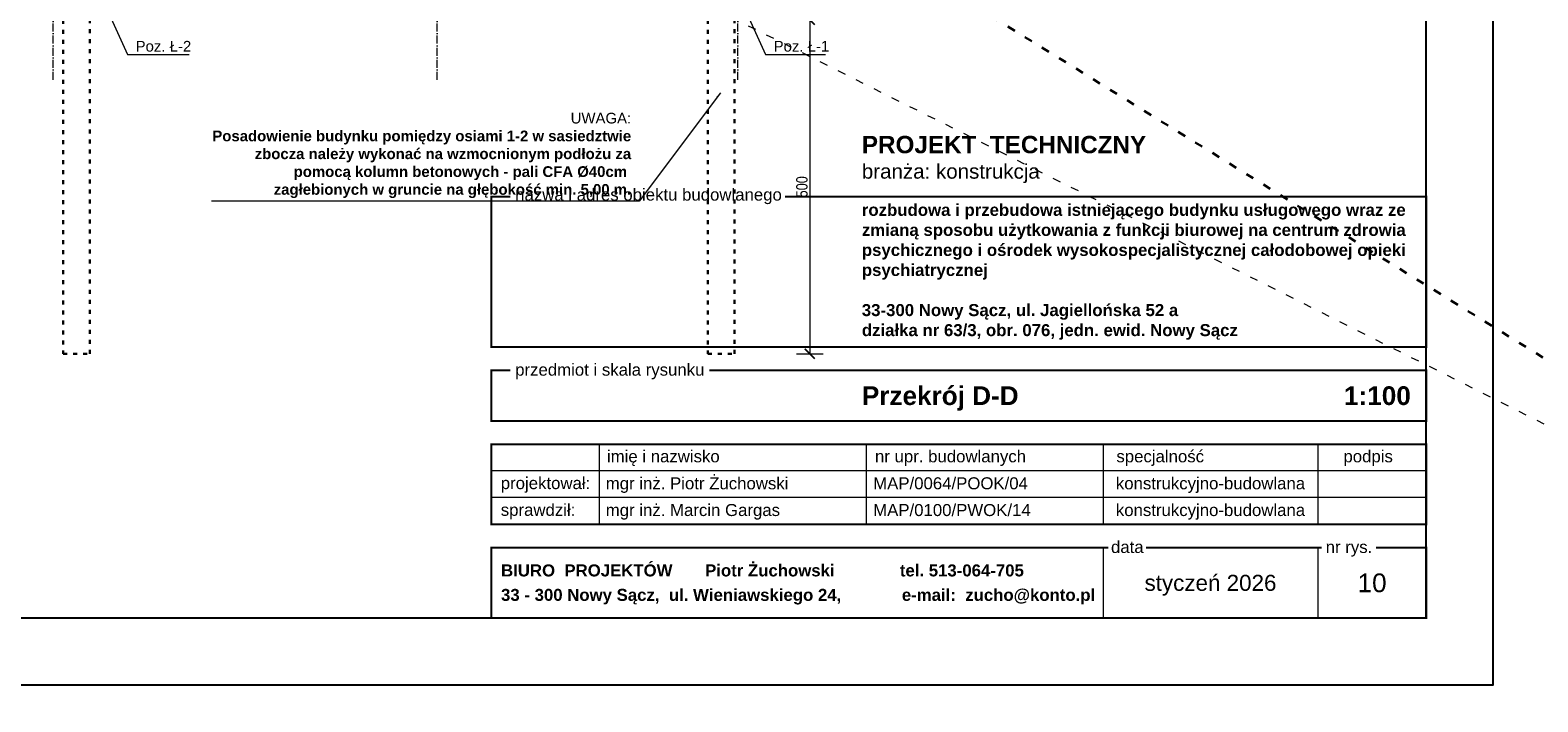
# Model space of a CAD drawing. Header units: inches. Extents: x 201967 to 338763, y -32705 to 30884.
# Tile 2 of 236: x 320937 to 323195, y -27566 to -26561. Entities that reach past the tile are written whole.
import ezdxf
from ezdxf.enums import TextEntityAlignment as Align

# ---------------------------------------------------------------- set-up
doc = ezdxf.new("R2010")
doc.units = ezdxf.units.IN
doc.header["$MEASUREMENT"] = 0
doc.linetypes.add('ACAD_ISO03W100', pattern=[30, 12, -18])
doc.linetypes.add('ACAD_ISO10W100', pattern=[18, 12, -3, 0, -3])
for name, color, linetype, lineweight in [('01h KONSTRUKCJA pozycje', 253, 'Continuous', 13), ('01h3 KONSTRUKCJA pozycje słupy', 252, 'Continuous', 13), ('11 OSIE ściany', 2, 'ACAD_ISO10W100', 5), ('12 PRZERYWANE 1', 73, 'ACAD_ISO03W100', 9), ('30 WIDOK 1 005', 5, 'Continuous', 5), ('34 WIDOK 5 030', 13, 'Continuous', 30), ('80 TABELA 1', 7, 'Continuous', 18), ('90 WYMIAR', 155, 'Continuous', 9), ('pale', 1, 'Continuous', 30)]:
    doc.layers.add(name, color=color, linetype=linetype, lineweight=lineweight)
doc.styles.add('100 arial', font='arial.ttf', dxfattribs={"width": 0.8, "height": 17})
doc.styles.add('Arial-Bold', font='arialbd.ttf')
doc.styles.add('arialcce', font='arial.ttf')
doc.styles.add('OPIS', font='arial.ttf')
doc.styles.add('RomanS', font='romans.shx')
doc.dimstyles.new('100', dxfattribs={"dimscale": 10, "dimtxt": 17, "dimasz": 1.5, "dimexe": 2, "dimexo": 2, "dimgap": 0.3, "dimtad": 1, "dimdec": 1, "dimrnd": 0.5, "dimdsep": 46, "dimtxsty": '100 arial', "dimblk": 'ARCHTICK', "dimcen": 10, "dimclrd": 256, "dimclre": 256, "dimclrt": 256, "dimadec": 0, "dimazin": 0, "dimtfac": 1, "dimtdec": 1, "dimtix": 1, "dimtmove": 1, "dimatfit": 3, "dimfxl": 2, "dimfxlon": 1, "dimtolj": 1, "dimarcsym": 0})
doc.dimstyles.new('DIM100txt12', dxfattribs={"dimtxt": 12, "dimasz": 1.05, "dimexe": 0, "dimexo": 8, "dimgap": 4, "dimtad": 1, "dimdec": 7, "dimrnd": 0.5, "dimdsep": 46, "dimtxsty": 'RomanS', "dimblk1": 'DIM', "dimblk2": 'DIM', "dimsah": 1, "dimcen": 0.09, "dimse1": 1, "dimse2": 1, "dimclrt": 256, "dimadec": 1, "dimazin": 0, "dimtfac": 1, "dimtdec": 7, "dimtix": 1, "dimtofl": 0, "dimtmove": 2, "dimatfit": 3, "dimfxl": 1, "dimtolj": 1, "dimtzin": 0, "dimarcsym": 0})

# ---------------------------------------------------------------- blocks, each defined once
blk = doc.blocks.new('_ARCHTICK')
at = {"color": 0, "linetype": 'ByBlock', "const_width": 0.15}
blk.add_lwpolyline([(-0.5, -0.5), (0.5, 0.5)], dxfattribs=at)
blk = doc.blocks.new('*D2333')
at = {"layer": '90 WYMIAR', "lineweight": -2, "transparency": 16777216}
for p, q in [((1113.2, -423.9), (1153.2, -423.9)), ((1133.2, -423.9), (1133.2, -923.9)), ((1113.2, -923.9), (1153.2, -923.9))]:
    blk.add_line(p, q, dxfattribs=at)
at = {"layer": 'Defpoints', "color": 0, "transparency": 16777216}
for p in [(1060.4, -423.9), (1020.4, -923.9), (1133.2, -923.9)]:
    blk.add_point(p, dxfattribs=at)
at = {"layer": '90 WYMIAR', "lineweight": -2, "transparency": 16777216, "xscale": 15, "yscale": 15, "zscale": 15}
for p, rotation in [((1133.2, -423.9), 90), ((1133.2, -923.9), 270)]:
    blk.add_blockref('_ARCHTICK', p, dxfattribs=dict(at, rotation=rotation))
at = {"layer": '90 WYMIAR', "transparency": 16777216, "insert": (1121.5, -673.9), "char_height": 17, "attachment_point": 5, "rotation": 90, "style": '100 arial'}
blk.add_mtext('\\A1;500', dxfattribs=at)
blk = doc.blocks.new('DIM')
for p, q in [((0, -13), (0, 13)), ((8, 0), (-8, 0))]:
    blk.add_line(p, q)
at = {"const_width": 1.71}
blk.add_lwpolyline([(5.71, 5.71), (-5.71, -5.71)], dxfattribs=at)
blk = doc.blocks.new('tabelka Jagielońska')
at = {"linetype": 'Continuous'}
for p, q in [((-1238.6, 260), (-1238.6, 140)), ((-838.8, 260), (-838.8, 140)), ((-484, 260), (-484, 140)), ((-162.4, 260), (-162.4, 140)), ((0, 220), (-1400, 220)), ((0, 180), (-1400, 180)), ((-484, 105), (-484, 0)), ((-162.4, 105), (-162.4, 0.6))]:
    blk.add_line(p, q, dxfattribs=at)
at = {"linetype": 'Continuous', "const_width": 3}
for points in [[(-1371.7, 630.8), (-1400, 630.8), (-1400, 405.4), (0, 405.4), (0, 630.8), (-960.2, 630.8)], [(-1371.7, 370.4), (-1400, 370.4), (-1400, 295), (0, 295), (0, 370.4), (-1073.9, 370.4)], [(-476, 105), (-1400, 105), (-1400, 0), (0, 0), (0, 105), (-75.3, 105)], [(-156.8, 105), (-419.9, 105)]]:
    blk.add_lwpolyline(points, dxfattribs=at)
blk.add_lwpolyline([(-1400, 140), (0, 140), (0, 260), (-1400, 260)], close=True, dxfattribs=at)
at = {"linetype": 'Continuous'}
for s, style, p in [('nazwa i adres obiektu budowlanego', 'arialcce', (-1364.4, 624.7)), ('przedmiot i skala rysunku', 'arialcce', (-1364.4, 362.6)), ('imię i nazwisko', 'arialcce', (-1227, 232.9)), ('nr upr. budowlanych', 'arialcce', (-825.6, 232.9)), ('specjalność', 'arialcce', (-464.1, 232.9)), ('podpis', 'arialcce', (-124.1, 232.9)), ('projektował:', 'arialcce', (-1386, 192.8)), ('mgr inż. Piotr Żuchowski', 'arialcce', (-1228.8, 192.5)), ('MAP/0064/POOK/04', 'arialcce', (-828.3, 192.5)), ('konstrukcyjno-budowlana', 'arialcce', (-464.9, 192.5)), ('sprawdził:', 'arialcce', (-1386, 152.8)), ('mgr inż. Marcin Gargas', 'arialcce', (-1228.8, 152.5)), ('MAP/0100/PWOK/14', 'arialcce', (-828.3, 152.5)), ('konstrukcyjno-budowlana', 'arialcce', (-464.9, 152.5)), ('data', 'arialcce', (-472.2, 97.2)), ('nr rys.', 'arialcce', (-150.7, 97.2)), ('BIURO  PROJEKTÓW       Piotr Żuchowski              tel. 513-064-705', 'Arial-Bold', (-1385.6, 62.1)), ('33 - 300 Nowy Sącz,  ul. Wieniawskiego 24,             e-mail:  zucho@konto.pl', 'Arial-Bold', (-1385.6, 25.5))]:
    blk.add_text(s, height=17.98, dxfattribs=dict(at, style=style)).set_placement(p)
at = {"linetype": 'Continuous', "style": 'arialcce'}
blk.add_text('styczeń 2026', height=24, dxfattribs=at).set_placement((-323.2, 52.5), align=Align.MIDDLE_CENTER)
at = {"attachment_point": 4, "style": 'Arial-Bold'}
for s, insert, char_height, width in [('PROJEKT  TECHNICZNY', (-845.3, 708.4), 26, 867.176), ('{\\fArial|b0|i0|c238|p34;branża: konstrukcja}', (-845.3, 665.2), 22, 867.176), ('\\pt252;{\\C0;rozbudowa i przebudowa istniejącego budynku usługowego wraz ze zmianą sposobu użytkowania z funkcji biurowej na centrum zdrowia psychicznego i ośrodek wysokospecjalistycznej całodobowej opieki psychiatrycznej\\P\\P\\ptz;}33-300 Nowy Sącz, ul. Jagiellońska 52 a\\P\\pt252;działka nr 63/3, obr. 076, jedn. ewid. Nowy Sącz', (-845.3, 518.1), 18, 846.397)]:
    blk.add_mtext(s, dxfattribs=dict(at, insert=insert, char_height=char_height, width=width))
at = {"linetype": 'Continuous', "style": 'Arial-Bold'}
blk.add_attdef('TEMAT RYSUNKU', text='', height=28, dxfattribs=at).set_placement((-845.3, 332.7), align=Align.MIDDLE_LEFT)
blk.add_attdef('SKALA', text='', height=28, dxfattribs=at).set_placement((-23.2, 332.7), align=Align.MIDDLE_RIGHT)
at = {"linetype": 'Continuous', "style": 'arialcce'}
for tag, p in [('nr rys.', (-81.2, 52.5)), ('NR', (-81.2, -29.4))]:
    blk.add_attdef(tag, text='', height=28, dxfattribs=at).set_placement(p, align=Align.MIDDLE)
blk = doc.blocks.new('1 przekrój D Jagielońska')
at = {"layer": '11 OSIE ściany'}
for p, q in [((0, -513.92), (0, 778.08)), ((575, -513.92), (575, 778.08)), ((1025.42, -513.92), (1025.42, 778.08))]:
    blk.add_line(p, q, dxfattribs=at)
at = {"layer": '12 PRZERYWANE 1'}
blk.add_line((3064.85, -1444.92), (1022.85, -423.92), dxfattribs=at)
at = {"layer": '34 WIDOK 5 030', "linetype": 'ACAD_ISO03W100'}
blk.add_lwpolyline([(4612.06, -1444.92), (2741.4, -1244.92), (1075.61, -214.92), (-34.78, -184.92)], dxfattribs=at)
at = {"layer": 'pale', "linetype": 'ACAD_ISO03W100', "ltscale": 0.5}
for points in [[(15, -923.92), (55, -923.92), (55, -423.92), (15, -423.92)], [(980.42, -923.92), (1020.42, -923.92), (1020.42, -423.92), (980.42, -423.92)]]:
    blk.add_lwpolyline(points, close=True, dxfattribs=at)
at = {"layer": '01h KONSTRUKCJA pozycje', "insert": (865.74, -626.95), "char_height": 16, "width": 628.5754, "attachment_point": 6, "style": 'OPIS'}
blk.add_mtext('UWAGA:\\P{\\A1;\\fArial|b1|i0|c238|p34;Posadowienie budynku pomiędzy osiami 1-2 w sasiedztwie zbocza należy wykonać na wzmocnionym podłożu za pomocą kolumn betonowych - pali CFA Ø40cm  zagłebionych w gruncie na głębokość min. 5,00 m.}', dxfattribs=at)
at = {"layer": '01h3 KONSTRUKCJA pozycje słupy', "char_height": 16, "attachment_point": 4, "style": 'OPIS'}
for s, insert in [('Poz. Ł-2', (123.68, -463.64)), ('Poz. Ł-1', (1079.1, -463.64))]:
    blk.add_mtext(s, dxfattribs=dict(at, insert=insert))
at = {"layer": '90 WYMIAR'}
dim = blk.add_linear_dim(base=(1133.23, -923.92), p1=(1060.42, -423.92), p2=(1020.42, -923.92), angle=90, dimstyle='100', dxfattribs=at)
dim.commit()
dim.dimension.update_dxf_attribs({"geometry": '*D2333', "text_midpoint": (1121.55, -673.92)})
at = {"layer": '01h KONSTRUKCJA pozycje', "annotation_type": 0, "has_hookline": 1, "hookline_direction": 1, "text_width": 628.58}
blk.add_leader([(999.31, -533.18), (877.74, -695.46), (869.74, -695.46)], dimstyle='DIM100txt12', override={"dimasz": 8, "dimgap": 4, "dimtad": 1}, dxfattribs=at)
at = {"layer": '01h3 KONSTRUKCJA pozycje słupy', "annotation_type": 0, "has_hookline": 1, "hookline_direction": 0}
for points, text_width in [([(79.05, -404.74), (111.68, -475.8), (119.68, -475.8)], 80.34), ([(1034.47, -404.74), (1067.1, -475.8), (1075.1, -475.8)], 77.41)]:
    blk.add_leader(points, dimstyle='DIM100txt12', override={"dimasz": 8, "dimgap": 4, "dimtad": 1}, dxfattribs=dict(at, text_width=text_width))

msp = doc.modelspace()

# ---------------------------------------------------------------- linework, layer by layer
at = {"layer": 'Defpoints'}
for points in [[(318927.98, -24570.63), (318927.98, -27540.63), (323127.98, -27540.63), (323127.98, -24570.63)], [(319027.98, -24670.63), (319027.98, -27440.63), (323027.98, -27440.63), (323027.98, -24670.63)]]:
    msp.add_lwpolyline(points, close=True, dxfattribs=at)

# ---------------------------------------------------------------- block references
at = {"layer": '30 WIDOK 1 005'}
msp.add_blockref('1 przekrój D Jagielońska', (320971.52, -26121.35), dxfattribs=at)
at = {"layer": '80 TABELA 1', "linetype": 'Continuous'}
ref = msp.add_blockref('tabelka Jagielońska', (323027.98, -27440.63), dxfattribs=at)
ref.add_attrib('nr rys.', '10', dxfattribs={"layer": '0', "linetype": 'Continuous', "height": 28, "style": 'arialcce'}).set_placement((322946.78, -27388.13), align=Align.MIDDLE)
ref.add_attrib('TEMAT RYSUNKU', 'Przekrój D-D', dxfattribs={"layer": '0', "linetype": 'Continuous', "height": 28, "style": 'Arial-Bold'}).set_placement((322182.72, -27107.93), align=Align.MIDDLE_LEFT)
ref.add_attrib('SKALA', '1:100', dxfattribs={"layer": '0', "linetype": 'Continuous', "height": 28, "style": 'Arial-Bold'}).set_placement((323004.78, -27107.93), align=Align.MIDDLE_RIGHT)

doc.saveas('drawing.dxf')
